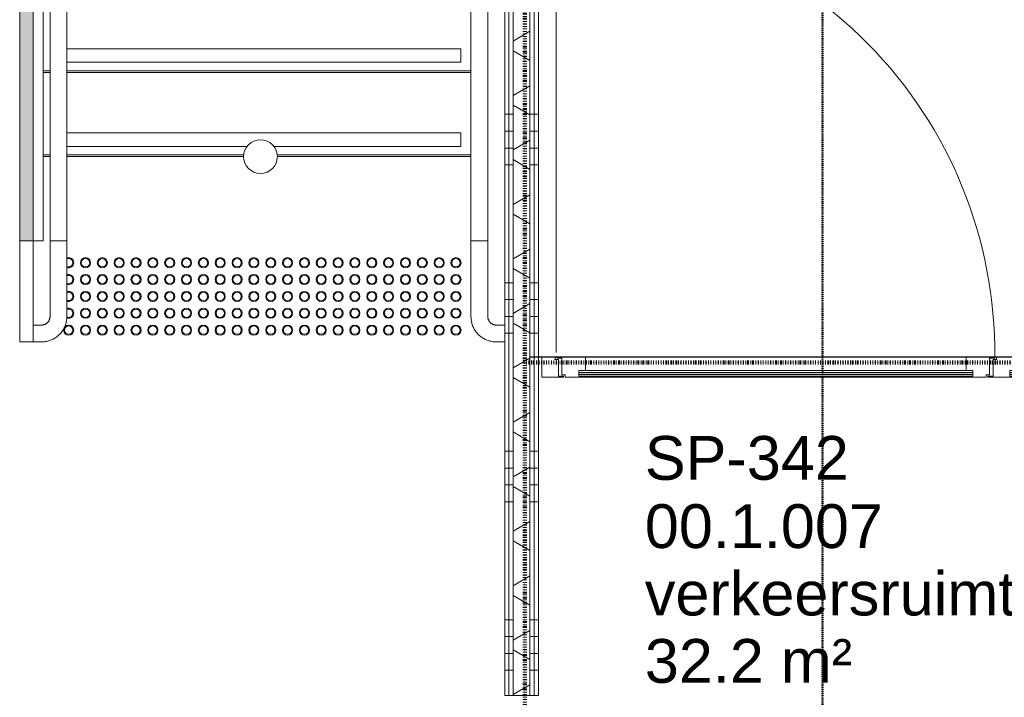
# Model space of a CAD drawing. Header units: millimetres. Extents: x -281 to 145437, y -16481 to 78869.
# Tile 98 of 256: x 20700 to 23624, y 23620 to 25631. Entities that reach past the tile are written whole.
import ezdxf

# ---------------------------------------------------------------- set-up
doc = ezdxf.new("R2010")
doc.units = ezdxf.units.MM
doc.linetypes.add('ARC FS 060 minutes', pattern=[7.2, 2.4, -1.6, 0, -1.6, 0, -1.6])
doc.linetypes.add('NLRS_Dash-0_6mm_Space-0_6mm_cpz', pattern=[1.2, 0.6, -0.6])
for name, color, linetype, lineweight in [('A--A2__Ruwbouw', 8, 'Continuous', 5), ('A--L$01A__Algemeen', 7, 'Continuous', 5), ('A--L21__Buitenwanden', 3, 'Continuous', 5), ('A--L28__Hoofddraagconstructies', 3, 'Continuous', 9), ('A--L34__BalustradesLeuningen', 1, 'Continuous', 5), ('A--L3__Afbouw', 2, 'Continuous', 5), ('A--TR9__AlgVoorz', 1, 'Continuous', 5)]:
    doc.layers.add(name, color=color, linetype=linetype, lineweight=lineweight)
doc.styles.add('Arial_3', font='arial.ttf', dxfattribs={"height": 130})
pattern_1 = [(0, (0, 200), (0, 500), []), (0, (0, 250), (0, 500), []), (0, (0, 300), (0, 500), []), (0, (0, 350), (0, 500), [])]

# ---------------------------------------------------------------- blocks, each defined once
blk = doc.blocks.new('65_GM_LIB_fire separation vertical_gen_arc - 060 minutes-2366983-L_80_ 11')
at = {"layer": 'A--L$01A__Algemeen', "linetype": 'ARC FS 060 minutes', "lineweight": 100}
blk.add_line((0, 0), (2744, 0), dxfattribs=at)
blk = doc.blocks.new('65_GM_LIB_fire separation vertical_gen_arc - 060 minutes-2361018-L_80_ 11')
at = {"layer": 'A--L$01A__Algemeen', "linetype": 'ARC FS 060 minutes', "lineweight": 100}
blk.add_line((0, 0), (12004.1, 0), dxfattribs=at)
blk = doc.blocks.new('TBR-B-INS-BR-ARC-R25_rvt-1-L_80_ 11')
at = {"layer": 'A--L$01A__Algemeen', "color": 124, "linetype": 'ARC FS 060 minutes', "lineweight": 100}
for name, p, rotation in [('65_GM_LIB_fire separation vertical_gen_arc - 060 minutes-2361018-L_80_ 11', (22200, 18395), 89.99999999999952), ('65_GM_LIB_fire separation vertical_gen_arc - 060 minutes-2366983-L_80_ 11', (24944, 24614.2), 180)]:
    blk.add_blockref(name, p, dxfattribs=dict(at, rotation=rotation))
blk = doc.blocks.new('NLRS_24_10_SF_trappen kern_gen_cpz - NLRS_24_12_02_SF_trappen kern_gen_cpz-66734290-L_80_ 11')
at = {"layer": 'A--L$01A__Algemeen'}
for p, q in [((-1775, 1300), (-1800, 1300)), ((-400, 1300), (-425, 1300)), ((-1800, 1250), (-1775, 1250)), ((-425, 1250), (-400, 1250)), ((-1750, 1225), (-1750, 1000)), ((-1700, 1000), (-1700, 1225)), ((-500, 1225), (-500, 1000)), ((-450, 1000), (-450, 1225)), ((-1750, 1000), (-1700, 1000)), ((-500, 1000), (-450, 1000))]:
    blk.add_line(p, q, dxfattribs=at)
at = {"layer": 'A--L$01A__Algemeen', "flags": 128}
for points in [[(-1700, 1225), (-1700.1, 1228), (-1700.2, 1231), (-1700.5, 1234), (-1701, 1236.9), (-1701.5, 1239.9), (-1702.1, 1242.8), (-1702.9, 1245.7), (-1703.8, 1248.6), (-1704.8, 1251.4), (-1705.9, 1254.2), (-1707.1, 1256.9), (-1708.5, 1259.6), (-1709.9, 1262.3), (-1711.5, 1264.8), (-1713.1, 1267.3), (-1714.8, 1269.8), (-1716.7, 1272.2), (-1718.6, 1274.5), (-1720.6, 1276.7), (-1722.7, 1278.8), (-1724.9, 1280.8), (-1727.2, 1282.8), (-1729.6, 1284.7), (-1732, 1286.4), (-1734.5, 1288.1), (-1737, 1289.7), (-1739.7, 1291.1), (-1742.3, 1292.5), (-1745, 1293.8), (-1747.8, 1294.9), (-1750.6, 1295.9), (-1753.5, 1296.9), (-1756.4, 1297.7), (-1759.3, 1298.3), (-1762.3, 1298.9), (-1765.2, 1299.4), (-1768.2, 1299.7), (-1771.2, 1299.9), (-1774.2, 1300), (-1775, 1300)], [(-425, 1300), (-428, 1299.9), (-431, 1299.8), (-434, 1299.5), (-436.9, 1299), (-439.9, 1298.5), (-442.8, 1297.9), (-445.7, 1297.1), (-448.6, 1296.2), (-451.4, 1295.2), (-454.2, 1294.1), (-456.9, 1292.9), (-459.6, 1291.5), (-462.3, 1290.1), (-464.8, 1288.5), (-467.3, 1286.9), (-469.8, 1285.2), (-472.2, 1283.3), (-474.5, 1281.4), (-476.7, 1279.4), (-478.8, 1277.3), (-480.8, 1275.1), (-482.8, 1272.8), (-484.7, 1270.4), (-486.4, 1268), (-488.1, 1265.5), (-489.7, 1263), (-491.1, 1260.3), (-492.5, 1257.7), (-493.8, 1255), (-494.9, 1252.2), (-495.9, 1249.4), (-496.9, 1246.5), (-497.7, 1243.6), (-498.3, 1240.7), (-498.9, 1237.7), (-499.4, 1234.8), (-499.7, 1231.8), (-499.9, 1228.8), (-500, 1225.8), (-500, 1225)], [(-1775, 1250), (-1774, 1250), (-1773, 1249.9), (-1772, 1249.8), (-1771, 1249.7), (-1770, 1249.5), (-1769.1, 1249.3), (-1768.1, 1249), (-1767.1, 1248.7), (-1766.2, 1248.4), (-1765.3, 1248), (-1764.4, 1247.6), (-1763.5, 1247.2), (-1762.6, 1246.7), (-1761.7, 1246.2), (-1760.9, 1245.6), (-1760.1, 1245.1), (-1759.3, 1244.4), (-1758.5, 1243.8), (-1757.8, 1243.1), (-1757.1, 1242.4), (-1756.4, 1241.7), (-1755.7, 1240.9), (-1755.1, 1240.1), (-1754.5, 1239.3), (-1754, 1238.5), (-1753.4, 1237.7), (-1753, 1236.8), (-1752.5, 1235.9), (-1752.1, 1235), (-1751.7, 1234.1), (-1751.4, 1233.1), (-1751, 1232.2), (-1750.8, 1231.2), (-1750.6, 1230.2), (-1750.4, 1229.2), (-1750.2, 1228.3), (-1750.1, 1227.3), (-1750, 1226.3), (-1750, 1225.3), (-1750, 1225)], [(-450, 1225), (-450, 1226), (-449.9, 1227), (-449.8, 1228), (-449.7, 1229), (-449.5, 1230), (-449.3, 1230.9), (-449, 1231.9), (-448.7, 1232.9), (-448.4, 1233.8), (-448, 1234.7), (-447.6, 1235.6), (-447.2, 1236.5), (-446.7, 1237.4), (-446.2, 1238.3), (-445.6, 1239.1), (-445.1, 1239.9), (-444.4, 1240.7), (-443.8, 1241.5), (-443.1, 1242.2), (-442.4, 1242.9), (-441.7, 1243.6), (-440.9, 1244.3), (-440.1, 1244.9), (-439.3, 1245.5), (-438.5, 1246), (-437.7, 1246.6), (-436.8, 1247), (-435.9, 1247.5), (-435, 1247.9), (-434.1, 1248.3), (-433.1, 1248.6), (-432.2, 1249), (-431.2, 1249.2), (-430.2, 1249.4), (-429.2, 1249.6), (-428.3, 1249.8), (-427.3, 1249.9), (-426.3, 1250), (-425.3, 1250), (-425, 1250)]]:
    blk.add_lwpolyline(points, dxfattribs=at)
at = {"layer": 'A--L$01A__Algemeen'}
for centre, radius, start, end in [((-1655.4, 1265), 15, 0, 180), ((-1655.4, 1265), 15, 180, 0), ((-1655.4, 1265), 12.5, 0, 180), ((-1655.4, 1265), 12.5, 180, 0), ((-1605.4, 1265), 15, 0, 180), ((-1605.4, 1265), 15, 180, 0), ((-1605.4, 1265), 12.5, 0, 180), ((-1605.4, 1265), 12.5, 180, 0), ((-1555.4, 1265), 15, 0, 180), ((-1555.4, 1265), 15, 180, 0), ((-1555.4, 1265), 12.5, 0, 180), ((-1555.4, 1265), 12.5, 180, 0), ((-1505.4, 1265), 15, 0, 180), ((-1505.4, 1265), 15, 180, 0), ((-1505.4, 1265), 12.5, 0, 180), ((-1505.4, 1265), 12.5, 180, 0), ((-1455.4, 1265), 15, 0, 180), ((-1455.4, 1265), 15, 180, 0), ((-1455.4, 1265), 12.5, 0, 180), ((-1455.4, 1265), 12.5, 180, 0), ((-1405.4, 1265), 15, 0, 180), ((-1405.4, 1265), 15, 180, 0), ((-1405.4, 1265), 12.5, 0, 180), ((-1405.4, 1265), 12.5, 180, 0), ((-1355.4, 1265), 15, 0, 180), ((-1355.4, 1265), 15, 180, 0), ((-1355.4, 1265), 12.5, 0, 180), ((-1355.4, 1265), 12.5, 180, 0), ((-1305.4, 1265), 15, 0, 180), ((-1305.4, 1265), 15, 180, 0), ((-1305.4, 1265), 12.5, 0, 180), ((-1305.4, 1265), 12.5, 180, 0), ((-1255.4, 1265), 15, 0, 180), ((-1255.4, 1265), 15, 180, 0), ((-1255.4, 1265), 12.5, 0, 180), ((-1255.4, 1265), 12.5, 180, 0), ((-1205.4, 1265), 15, 0, 180), ((-1205.4, 1265), 15, 180, 360), ((-1205.4, 1265), 12.5, 0, 180), ((-1205.4, 1265), 12.5, 180, 0), ((-1155.4, 1265), 15, 0, 180), ((-1155.4, 1265), 15, 180, 0), ((-1155.4, 1265), 12.5, 0, 180), ((-1155.4, 1265), 12.5, 180, 0), ((-1105.4, 1265), 15, 0, 180), ((-1105.4, 1265), 15, 180, 360), ((-1105.4, 1265), 12.5, 0, 180), ((-1105.4, 1265), 12.5, 180, 0), ((-1055.4, 1265), 15, 0, 180), ((-1055.4, 1265), 15, 180, 360), ((-1055.4, 1265), 12.5, 0, 180), ((-1055.4, 1265), 12.5, 180, 0), ((-1005.4, 1265), 15, 0, 180), ((-1005.4, 1265), 15, 180, 360), ((-1005.4, 1265), 12.5, 0, 180), ((-1005.4, 1265), 12.5, 180, 0), ((-955.4, 1265), 15, 0, 180), ((-955.4, 1265), 15, 180, 360), ((-955.4, 1265), 12.5, 0, 180), ((-955.4, 1265), 12.5, 180, 0), ((-905.4, 1265), 15, 0, 180), ((-905.4, 1265), 15, 180, 360), ((-905.4, 1265), 12.5, 0, 180), ((-905.4, 1265), 12.5, 180, 0), ((-855.4, 1265), 15, 0, 180), ((-855.4, 1265), 15, 180, 360), ((-855.4, 1265), 12.5, 0, 180), ((-855.4, 1265), 12.5, 180, 0), ((-805.4, 1265), 15, 0, 180), ((-805.4, 1265), 15, 180, 360), ((-805.4, 1265), 12.5, 0, 180), ((-805.4, 1265), 12.5, 180, 0), ((-755.4, 1265), 15, 0, 180), ((-755.4, 1265), 15, 180, 360), ((-755.4, 1265), 12.5, 0, 180), ((-755.4, 1265), 12.5, 180, 0), ((-705.4, 1265), 15, 0, 180), ((-705.4, 1265), 15, 180, 360), ((-705.4, 1265), 12.5, 0, 180), ((-705.4, 1265), 12.5, 180, 0), ((-655.4, 1265), 15, 0, 180), ((-655.4, 1265), 15, 180, 360), ((-655.4, 1265), 12.5, 0, 180), ((-655.4, 1265), 12.5, 180, 0), ((-605.4, 1265), 15, 0, 180), ((-605.4, 1265), 15, 180, 0), ((-605.4, 1265), 12.5, 0, 180), ((-605.4, 1265), 12.5, 180, 0), ((-555.4, 1265), 15, 0, 180), ((-555.4, 1265), 15, 180, 0), ((-555.4, 1265), 12.5, 0, 180), ((-555.4, 1265), 12.5, 180, 0), ((-505.4, 1265), 15, 0, 180), ((-505.4, 1265), 15, 180, 360), ((-505.4, 1265), 12.5, 0, 180), ((-505.4, 1265), 12.5, 180, 360), ((-1655.4, 1215), 15, 0, 180), ((-1605.4, 1215), 15, 0, 180), ((-1555.4, 1215), 15, 0, 180), ((-1505.4, 1215), 15, 0, 180), ((-1455.4, 1215), 15, 0, 180), ((-1405.4, 1215), 15, 0, 180), ((-1355.4, 1215), 15, 0, 180), ((-1305.4, 1215), 15, 0, 180), ((-1255.4, 1215), 15, 0, 180), ((-1205.4, 1215), 15, 0, 180), ((-1155.4, 1215), 15, 0, 180), ((-1105.4, 1215), 15, 0, 180), ((-1055.4, 1215), 15, 0, 180), ((-1005.4, 1215), 15, 0, 180), ((-955.4, 1215), 15, 0, 180), ((-905.4, 1215), 15, 0, 180), ((-855.4, 1215), 15, 0, 180), ((-805.4, 1215), 15, 0, 180), ((-755.4, 1215), 15, 0, 180), ((-705.4, 1215), 15, 0, 180), ((-655.4, 1215), 15, 0, 180), ((-605.4, 1215), 15, 0, 180), ((-555.4, 1215), 15, 0, 180), ((-505.4, 1215), 15, 64.7815, 180), ((-1655.4, 1215), 15, 180, 0), ((-1655.4, 1215), 12.5, 0, 180), ((-1655.4, 1215), 12.5, 180, 0), ((-1605.4, 1215), 15, 180, 0), ((-1605.4, 1215), 12.5, 0, 180), ((-1605.4, 1215), 12.5, 180, 0), ((-1555.4, 1215), 15, 180, 360), ((-1555.4, 1215), 12.5, 0, 180), ((-1555.4, 1215), 12.5, 180, 360), ((-1505.4, 1215), 15, 180, 360), ((-1505.4, 1215), 12.5, 0, 180), ((-1505.4, 1215), 12.5, 180, 360), ((-1455.4, 1215), 15, 180, 0), ((-1455.4, 1215), 12.5, 0, 180), ((-1455.4, 1215), 12.5, 180, 0), ((-1405.4, 1215), 15, 180, 360), ((-1405.4, 1215), 12.5, 0, 180), ((-1405.4, 1215), 12.5, 180, 360), ((-1355.4, 1215), 15, 180, 0), ((-1355.4, 1215), 12.5, 0, 180), ((-1355.4, 1215), 12.5, 180, 0), ((-1305.4, 1215), 15, 180, 0), ((-1305.4, 1215), 12.5, 0, 180), ((-1305.4, 1215), 12.5, 180, 0), ((-1255.4, 1215), 15, 180, 0), ((-1255.4, 1215), 12.5, 0, 180), ((-1255.4, 1215), 12.5, 180, 0), ((-1205.4, 1215), 15, 180, 360), ((-1205.4, 1215), 12.5, 0, 180), ((-1205.4, 1215), 12.5, 180, 0), ((-1155.4, 1215), 15, 180, 360), ((-1155.4, 1215), 12.5, 0, 180), ((-1155.4, 1215), 12.5, 180, 0), ((-1105.4, 1215), 15, 180, 360), ((-1105.4, 1215), 12.5, 0, 180), ((-1105.4, 1215), 12.5, 180, 0), ((-1055.4, 1215), 15, 180, 360), ((-1055.4, 1215), 12.5, 0, 180), ((-1055.4, 1215), 12.5, 180, 0), ((-1005.4, 1215), 15, 180, 360), ((-1005.4, 1215), 12.5, 0, 180), ((-1005.4, 1215), 12.5, 180, 0), ((-955.4, 1215), 15, 180, 360), ((-955.4, 1215), 12.5, 0, 180), ((-955.4, 1215), 12.5, 180, 0), ((-905.4, 1215), 15, 180, 360), ((-905.4, 1215), 12.5, 0, 180), ((-905.4, 1215), 12.5, 180, 0), ((-855.4, 1215), 15, 180, 360), ((-855.4, 1215), 12.5, 0, 180), ((-855.4, 1215), 12.5, 180, 0), ((-805.4, 1215), 15, 180, 360), ((-805.4, 1215), 12.5, 0, 180), ((-805.4, 1215), 12.5, 180, 0), ((-755.4, 1215), 15, 180, 360), ((-755.4, 1215), 12.5, 0, 180), ((-755.4, 1215), 12.5, 180, 0), ((-705.4, 1215), 15, 180, 360), ((-705.4, 1215), 12.5, 0, 180), ((-705.4, 1215), 12.5, 180, 360), ((-655.4, 1215), 15, 180, 360), ((-655.4, 1215), 12.5, 0, 180), ((-655.4, 1215), 12.5, 180, 0), ((-605.4, 1215), 15, 180, 360), ((-605.4, 1215), 12.5, 0, 180), ((-605.4, 1215), 12.5, 180, 360), ((-555.4, 1215), 15, 180, 0), ((-555.4, 1215), 12.5, 0, 180), ((-555.4, 1215), 12.5, 180, 0), ((-505.4, 1215), 15, 180, 293.0768), ((-505.4, 1215), 12.5, 62.0768, 180), ((-505.4, 1215), 12.5, 180, 297.6921), ((-1655.4, 1165), 15, 0, 180), ((-1655.4, 1165), 12.5, 0, 180), ((-1605.4, 1165), 15, 0, 180), ((-1605.4, 1165), 12.5, 0, 180), ((-1555.4, 1165), 15, 0, 180), ((-1555.4, 1165), 12.5, 0, 180), ((-1505.4, 1165), 15, 0, 180), ((-1505.4, 1165), 12.5, 0, 180), ((-1455.4, 1165), 15, 0, 180), ((-1455.4, 1165), 12.5, 0, 180), ((-1405.4, 1165), 15, 0, 180), ((-1405.4, 1165), 12.5, 0, 180), ((-1355.4, 1165), 15, 0, 180), ((-1355.4, 1165), 12.5, 0, 180), ((-1305.4, 1165), 15, 0, 180), ((-1305.4, 1165), 12.5, 0, 180), ((-1255.4, 1165), 15, 0, 180), ((-1255.4, 1165), 12.5, 0, 180), ((-1205.4, 1165), 15, 0, 180), ((-1205.4, 1165), 12.5, 0, 180), ((-1155.4, 1165), 15, 0, 180), ((-1155.4, 1165), 12.5, 0, 180), ((-1105.4, 1165), 15, 0, 180), ((-1105.4, 1165), 12.5, 0, 180), ((-1055.4, 1165), 15, 0, 180), ((-1055.4, 1165), 12.5, 0, 180), ((-1005.4, 1165), 15, 0, 180), ((-1005.4, 1165), 12.5, 0, 180), ((-955.4, 1165), 15, 0, 180), ((-955.4, 1165), 12.5, 0, 180), ((-905.4, 1165), 15, 0, 180), ((-905.4, 1165), 12.5, 0, 180), ((-855.4, 1165), 15, 0, 180), ((-855.4, 1165), 12.5, 0, 180), ((-805.4, 1165), 15, 0, 180), ((-805.4, 1165), 12.5, 0, 180), ((-755.4, 1165), 15, 0, 180), ((-755.4, 1165), 12.5, 0, 180), ((-705.4, 1165), 15, 0, 180), ((-705.4, 1165), 12.5, 0, 180), ((-655.4, 1165), 15, 0, 180), ((-655.4, 1165), 12.5, 0, 180), ((-605.4, 1165), 15, 0, 180), ((-605.4, 1165), 12.5, 0, 180), ((-555.4, 1165), 15, 0, 180), ((-555.4, 1165), 12.5, 0, 180), ((-505.4, 1165), 15, 66.9232, 180), ((-505.4, 1165), 12.5, 62.3079, 180), ((-1655.4, 1165), 15, 180, 0), ((-1655.4, 1165), 12.5, 180, 0), ((-1605.4, 1165), 15, 180, 0), ((-1605.4, 1165), 12.5, 180, 0), ((-1555.4, 1165), 15, 180, 360), ((-1555.4, 1165), 12.5, 180, 360), ((-1505.4, 1165), 15, 180, 360), ((-1505.4, 1165), 12.5, 180, 360), ((-1455.4, 1165), 15, 180, 0), ((-1455.4, 1165), 12.5, 180, 0), ((-1405.4, 1165), 15, 180, 360), ((-1405.4, 1165), 12.5, 180, 360), ((-1355.4, 1165), 15, 180, 0), ((-1355.4, 1165), 12.5, 180, 0), ((-1305.4, 1165), 15, 180, 0), ((-1305.4, 1165), 12.5, 180, 0), ((-1255.4, 1165), 15, 180, 0), ((-1255.4, 1165), 12.5, 180, 0), ((-1205.4, 1165), 15, 180, 360), ((-1205.4, 1165), 12.5, 180, 0), ((-1155.4, 1165), 15, 180, 360), ((-1155.4, 1165), 12.5, 180, 0), ((-1105.4, 1165), 15, 180, 360), ((-1105.4, 1165), 12.5, 180, 0), ((-1055.4, 1165), 15, 180, 360), ((-1055.4, 1165), 12.5, 180, 0), ((-1005.4, 1165), 15, 180, 360), ((-1005.4, 1165), 12.5, 180, 0), ((-955.4, 1165), 15, 180, 360), ((-955.4, 1165), 12.5, 180, 0), ((-905.4, 1165), 15, 180, 360), ((-905.4, 1165), 12.5, 180, 0), ((-855.4, 1165), 15, 180, 360), ((-855.4, 1165), 12.5, 180, 0), ((-805.4, 1165), 15, 180, 360), ((-805.4, 1165), 12.5, 180, 0), ((-755.4, 1165), 15, 180, 360), ((-755.4, 1165), 12.5, 180, 0), ((-705.4, 1165), 15, 180, 360), ((-705.4, 1165), 12.5, 180, 360), ((-655.4, 1165), 15, 180, 360), ((-655.4, 1165), 12.5, 180, 0), ((-605.4, 1165), 15, 180, 360), ((-605.4, 1165), 12.5, 180, 360), ((-555.4, 1165), 15, 180, 360), ((-555.4, 1165), 12.5, 180, 360), ((-505.4, 1165), 15, 180, 293.0768), ((-505.4, 1165), 12.5, 180, 297.6921), ((-1655.4, 1115), 15, 0, 180), ((-1655.4, 1115), 15, 180, 360), ((-1655.4, 1115), 12.5, 0, 180), ((-1655.4, 1115), 12.5, 180, 360), ((-1605.4, 1115), 15, 0, 180), ((-1605.4, 1115), 15, 180, 0), ((-1605.4, 1115), 12.5, 0, 180), ((-1605.4, 1115), 12.5, 180, 0), ((-1555.4, 1115), 15, 0, 180), ((-1555.4, 1115), 15, 180, 360), ((-1555.4, 1115), 12.5, 0, 180), ((-1555.4, 1115), 12.5, 180, 360), ((-1505.4, 1115), 15, 0, 180), ((-1505.4, 1115), 15, 180, 360), ((-1505.4, 1115), 12.5, 0, 180), ((-1505.4, 1115), 12.5, 180, 360), ((-1455.4, 1115), 15, 0, 180), ((-1455.4, 1115), 15, 180, 0), ((-1455.4, 1115), 12.5, 0, 180), ((-1455.4, 1115), 12.5, 180, 0), ((-1405.4, 1115), 15, 0, 180), ((-1405.4, 1115), 15, 180, 360), ((-1405.4, 1115), 12.5, 0, 180), ((-1405.4, 1115), 12.5, 180, 360), ((-1355.4, 1115), 15, 0, 180), ((-1355.4, 1115), 15, 180, 0), ((-1355.4, 1115), 12.5, 0, 180), ((-1355.4, 1115), 12.5, 180, 0), ((-1305.4, 1115), 15, 0, 180), ((-1305.4, 1115), 15, 180, 0), ((-1305.4, 1115), 12.5, 0, 180), ((-1305.4, 1115), 12.5, 180, 0), ((-1255.4, 1115), 15, 0, 180), ((-1255.4, 1115), 15, 180, 0), ((-1255.4, 1115), 12.5, 0, 180), ((-1255.4, 1115), 12.5, 180, 0), ((-1205.4, 1115), 15, 0, 180), ((-1205.4, 1115), 15, 180, 0), ((-1205.4, 1115), 12.5, 0, 180), ((-1205.4, 1115), 12.5, 180, 0), ((-1155.4, 1115), 15, 0, 180), ((-1155.4, 1115), 15, 180, 360), ((-1155.4, 1115), 12.5, 0, 180), ((-1155.4, 1115), 12.5, 180, 0), ((-1105.4, 1115), 15, 0, 180), ((-1105.4, 1115), 15, 180, 0), ((-1105.4, 1115), 12.5, 0, 180), ((-1105.4, 1115), 12.5, 180, 0), ((-1055.4, 1115), 15, 0, 180), ((-1055.4, 1115), 15, 180, 0), ((-1055.4, 1115), 12.5, 0, 180), ((-1055.4, 1115), 12.5, 180, 0), ((-1005.4, 1115), 15, 0, 180), ((-1005.4, 1115), 15, 180, 360), ((-1005.4, 1115), 12.5, 0, 180), ((-1005.4, 1115), 12.5, 180, 0), ((-955.4, 1115), 15, 0, 180), ((-955.4, 1115), 15, 180, 360), ((-955.4, 1115), 12.5, 0, 180), ((-955.4, 1115), 12.5, 180, 0), ((-905.4, 1115), 15, 0, 180), ((-905.4, 1115), 15, 180, 360), ((-905.4, 1115), 12.5, 0, 180), ((-905.4, 1115), 12.5, 180, 0), ((-855.4, 1115), 15, 0, 180), ((-855.4, 1115), 15, 180, 360), ((-855.4, 1115), 12.5, 0, 180), ((-855.4, 1115), 12.5, 180, 0), ((-805.4, 1115), 15, 0, 180), ((-805.4, 1115), 15, 180, 360), ((-805.4, 1115), 12.5, 0, 180), ((-805.4, 1115), 12.5, 180, 0), ((-755.4, 1115), 15, 0, 180), ((-755.4, 1115), 15, 180, 360), ((-755.4, 1115), 12.5, 0, 180), ((-755.4, 1115), 12.5, 180, 0), ((-705.4, 1115), 15, 0, 180), ((-705.4, 1115), 15, 180, 360), ((-705.4, 1115), 12.5, 0, 180), ((-705.4, 1115), 12.5, 180, 360), ((-655.4, 1115), 15, 0, 180), ((-655.4, 1115), 15, 180, 360), ((-655.4, 1115), 12.5, 0, 180), ((-655.4, 1115), 12.5, 180, 360), ((-605.4, 1115), 15, 0, 180), ((-605.4, 1115), 15, 180, 360), ((-605.4, 1115), 12.5, 0, 180), ((-605.4, 1115), 12.5, 180, 360), ((-555.4, 1115), 15, 0, 180), ((-555.4, 1115), 15, 180, 360), ((-555.4, 1115), 12.5, 0, 180), ((-555.4, 1115), 12.5, 180, 360), ((-505.4, 1115), 15, 66.9232, 180), ((-505.4, 1115), 15, 180, 293.0768), ((-505.4, 1115), 12.5, 62.3079, 180), ((-505.4, 1115), 12.5, 180, 297.6921), ((-1655.4, 1065), 15, 0, 180), ((-1655.4, 1065), 15, 180, 0), ((-1655.4, 1065), 12.5, 0, 180), ((-1655.4, 1065), 12.5, 180, 0), ((-1605.4, 1065), 15, 0, 180), ((-1605.4, 1065), 15, 180, 0), ((-1605.4, 1065), 12.5, 0, 180), ((-1605.4, 1065), 12.5, 180, 0), ((-1555.4, 1065), 15, 0, 180), ((-1555.4, 1065), 15, 180, 0), ((-1555.4, 1065), 12.5, 0, 180), ((-1555.4, 1065), 12.5, 180, 0), ((-1505.4, 1065), 15, 0, 180), ((-1505.4, 1065), 15, 180, 0), ((-1505.4, 1065), 12.5, 0, 180), ((-1505.4, 1065), 12.5, 180, 0), ((-1455.4, 1065), 15, 0, 180), ((-1455.4, 1065), 15, 180, 0), ((-1455.4, 1065), 12.5, 0, 180), ((-1455.4, 1065), 12.5, 180, 0), ((-1405.4, 1065), 15, 0, 180), ((-1405.4, 1065), 15, 180, 0), ((-1405.4, 1065), 12.5, 0, 180), ((-1405.4, 1065), 12.5, 180, 0), ((-1355.4, 1065), 15, 0, 180), ((-1355.4, 1065), 15, 180, 360), ((-1355.4, 1065), 12.5, 0, 180), ((-1355.4, 1065), 12.5, 180, 360), ((-1305.4, 1065), 15, 0, 180), ((-1305.4, 1065), 15, 180, 360), ((-1305.4, 1065), 12.5, 0, 180), ((-1305.4, 1065), 12.5, 180, 360), ((-1255.4, 1065), 15, 0, 180), ((-1255.4, 1065), 15, 180, 0), ((-1255.4, 1065), 12.5, 0, 180), ((-1255.4, 1065), 12.5, 180, 0), ((-1205.4, 1065), 15, 0, 180), ((-1205.4, 1065), 15, 180, 360), ((-1205.4, 1065), 12.5, 0, 180), ((-1205.4, 1065), 12.5, 180, 0), ((-1155.4, 1065), 15, 0, 180), ((-1155.4, 1065), 15, 180, 360), ((-1155.4, 1065), 12.5, 0, 180), ((-1155.4, 1065), 12.5, 180, 360), ((-1105.4, 1065), 15, 0, 180), ((-1105.4, 1065), 15, 180, 360), ((-1105.4, 1065), 12.5, 0, 180), ((-1105.4, 1065), 12.5, 180, 360), ((-1055.4, 1065), 15, 0, 180), ((-1055.4, 1065), 15, 180, 360), ((-1055.4, 1065), 12.5, 0, 180), ((-1055.4, 1065), 12.5, 180, 0), ((-1005.4, 1065), 15, 0, 180), ((-1005.4, 1065), 15, 180, 360), ((-1005.4, 1065), 12.5, 0, 180), ((-1005.4, 1065), 12.5, 180, 360), ((-955.4, 1065), 15, 0, 180), ((-955.4, 1065), 15, 180, 360), ((-955.4, 1065), 12.5, 0, 180), ((-955.4, 1065), 12.5, 180, 360), ((-905.4, 1065), 15, 0, 180), ((-905.4, 1065), 15, 180, 360), ((-905.4, 1065), 12.5, 0, 180), ((-905.4, 1065), 12.5, 180, 360), ((-855.4, 1065), 15, 0, 180), ((-855.4, 1065), 15, 180, 360), ((-855.4, 1065), 12.5, 0, 180), ((-855.4, 1065), 12.5, 180, 0), ((-805.4, 1065), 15, 0, 180), ((-805.4, 1065), 15, 180, 360), ((-805.4, 1065), 12.5, 0, 180), ((-805.4, 1065), 12.5, 180, 360), ((-755.4, 1065), 15, 0, 180), ((-755.4, 1065), 15, 180, 360), ((-755.4, 1065), 12.5, 0, 180), ((-755.4, 1065), 12.5, 180, 0), ((-705.4, 1065), 15, 0, 180), ((-705.4, 1065), 15, 180, 360), ((-705.4, 1065), 12.5, 0, 180), ((-705.4, 1065), 12.5, 180, 0), ((-655.4, 1065), 15, 0, 180), ((-655.4, 1065), 15, 180, 360), ((-655.4, 1065), 12.5, 0, 180), ((-655.4, 1065), 12.5, 180, 0), ((-605.4, 1065), 15, 0, 180), ((-605.4, 1065), 15, 180, 360), ((-605.4, 1065), 12.5, 0, 180), ((-605.4, 1065), 12.5, 180, 360), ((-555.4, 1065), 15, 0, 180), ((-555.4, 1065), 15, 180, 360), ((-555.4, 1065), 12.5, 0, 180), ((-555.4, 1065), 12.5, 180, 360), ((-505.4, 1065), 15, 66.9232, 180), ((-505.4, 1065), 15, 180, 293.9174), ((-505.4, 1065), 12.5, 62.3079, 180), ((-505.4, 1065), 12.5, 180, 298.7492)]:
    blk.add_arc(centre, radius, start, end, dxfattribs=at)
at = {"layer": 'A--L28__Hoofddraagconstructies', "lineweight": 5}
for p, q in [((-400, 1000), (-400, 1300)), ((-400, 1300), (-360, 1300)), ((-360, 1300), (-360, 1000)), ((-400, 1000), (-360, 1000))]:
    blk.add_line(p, q, dxfattribs=at)
blk = doc.blocks.new('NLRS_24_10_SF_2_steek_gen_cpz - NLRS_24_10_GM_trappen v_v_ glazen leuning_gen_cpz-66473074-L_80_ 11')
at = {"layer": 'A--L$01A__Algemeen'}
for start, end in [(0, 180), (180, 0)]:
    blk.add_arc((0, 250), 50, start, end, dxfattribs=at)
blk = doc.blocks.new('NLRS_24_10_SF_3_stringer_gen_cpz - NLRS_24_10_xx_stringer v_v_ glazen leuning_gen_cpz-V145-L_80_ 11')
at = {"layer": 'A--L28__Hoofddraagconstructies', "lineweight": 5}
for p, q in [((-35, 0), (-85, 0)), ((-85, 0), (-85, -700)), ((-35, -700), (-35, 0)), ((15, 0), (-15, 0)), ((-15, -700), (-15, 0)), ((-85, -752.7), (-85, -775.1)), ((-15, -2000), (-15, -751.4)), ((15, -1263.7), (15, -2000))]:
    blk.add_line(p, q, dxfattribs=at)
blk = doc.blocks.new('NLRS_24_10_SF_3_stringer_gen_cpz - NLRS_24_10_xx_stringer v_v_ glazen leuning_gen_cpz-66233439-L_80_ 11')
at = {"layer": 'A--L28__Hoofddraagconstructies', "lineweight": 5}
for p, q in [((-15, 1000.1), (-15, 2000)), ((15, 2000), (15, 1000.1)), ((-35, 775.1), (-35, 740)), ((-35, 700), (-35, 0)), ((15, 0), (15, 700)), ((-35, 0), (15, 0))]:
    blk.add_line(p, q, dxfattribs=at)
blk = doc.blocks.new('NLRS_24_10_SF_1_traptrede_gen_cpz - NLRS_24_10_xx_SF_1_traptrede_gen_cpz-V143-L_80_ 11')
at = {"layer": 'A--L28__Hoofddraagconstructies', "lineweight": 5}
for p, q in [((595, -65), (-575.1, -65)), ((595, -105), (595, -65)), ((-575, -105), (595, -105)), ((-624.8, -130), (-645, -130)), ((-624.8, -130), (-645, -130)), ((-625, -135), (-645, -135)), ((625, -130), (-575, -130)), ((625, -130), (-575, -130)), ((625, -135), (-575, -135))]:
    blk.add_line(p, q, dxfattribs=at)
blk = doc.blocks.new('NLRS_24_10_SF_1_traptrede_gen_cpz - NLRS_24_10_xx_SF_1_traptrede_gen_cpz-V144-L_80_ 11')
at = {"layer": 'A--L28__Hoofddraagconstructies', "lineweight": 5}
for p, q in [((595, -65), (-575, -65)), ((595, -105), (595, -65)), ((-575.1, -105), (-39.5, -105)), ((39.5, -105), (595, -105)), ((-625, -130), (-645, -130)), ((-625, -130), (-645, -130)), ((-625, -135), (-645, -135)), ((-49.3, -130), (-575, -130)), ((-49.3, -130), (-575, -130)), ((-50, -135), (-575, -135)), ((625, -130), (49.3, -130)), ((625, -130), (49.3, -130)), ((625, -135), (50, -135))]:
    blk.add_line(p, q, dxfattribs=at)
blk = doc.blocks.new('NLRS_34_RAI_upright array_gen_cpz - NLRS_34_RAI_upright array_gen_cpz-V147-L_80_ 11')
at = {"layer": 'A--L34__BalustradesLeuningen'}
h = blk.add_hatch(color=256, dxfattribs=at)
h.paths.add_polyline_path([(20, 1250), (-20, 1250), (-20, 550), (20, 550), (20, 1116.1)])
h.paths.add_polyline_path([(1.3, 250), (-20, 250), (-20, 0), (20, 0), (20, 250), (1.4, 250)])
for p, q in [((-20, 1250), (20, 1250)), ((-20, 1250), (-20, 550)), ((20, 550), (20, 1250)), ((-20, 250), (-20, 0)), ((20, 0), (20, 250)), ((20, 0), (-20, 0)), ((-20, 0), (-20, -13.7)), ((20, -13.7), (20, 0)), ((-20, -13.7), (20, -13.7))]:
    blk.add_line(p, q, dxfattribs=at)
blk = doc.blocks.new('NLRS_30_DO_WB_deur enkel draai zij-bovenlicht-SH_gen_cpz1 - 32_31_03_deur enkel glasinvulling_jansen_economy 60_bxhxd_1840mmx3340mmx60mm zijlicht 01_0mm zijlicht 02_430mm bovenlicht_885mm_profiel 65 tussenregel-40491142-L_80_ 11')
at = {"layer": 'A--L3__Afbouw'}
blk.add_hatch(color=256, dxfattribs=at).paths.add_polyline_path([(895, -22), (895, -16), (470, -16), (470, -22), (553.2, -22)])
for p, q in [((-880, 30), (-920, 30)), ((-920, 30), (-920, -9.7)), ((-880, 23.3), (-880, 30)), ((490, 30), (430, 30)), ((430, 30), (430, 23.3)), ((490, -9.7), (490, 30)), ((490, 30), (875, 30)), ((920, 30), (875, 30)), ((875, 30), (875, -9.7)), ((920, -9.7), (920, 30)), ((-881, 22.5), (-881, 23.3)), ((-881, 23.3), (-880, 23.3)), ((-870, 22.5), (-881, 22.5)), ((-870, -26.5), (-870, 22.5)), ((431, 22.5), (420, 22.5)), ((420, 22.5), (420, -26.5)), ((430, 23.3), (431, 23.3)), ((431, 23.3), (431, 22.5)), ((-920, -9.7), (-919, -9.7)), ((-919, -10.5), (-920, -10.5)), ((-920, -10.5), (-920, -26.5)), ((-920, -26.5), (-919, -26.5)), ((-919, -27.3), (-920, -27.3)), ((-920, -27.3), (-920, -30)), ((-919, -9.7), (-919, -10.5)), ((-919, -26.5), (-919, -27.3)), ((-856, -26.5), (-870, -26.5)), ((-856, -27.3), (-856, -26.5)), ((-855, -27.3), (-856, -27.3)), ((-855, -30), (-855, -27.3)), ((406, -27.3), (405, -27.3)), ((405, -27.3), (405, -30)), ((420, -26.5), (406, -26.5)), ((406, -26.5), (406, -27.3)), ((470, -26.5), (470, -10.5)), ((470, -10.5), (489, -10.5)), ((895, -16), (470, -16)), ((470, -16), (470, -22)), ((470, -22), (895, -22)), ((489, -26.5), (470, -26.5)), ((489, -10.5), (489, -9.7)), ((489, -9.7), (490, -9.7)), ((489, -27.3), (489, -26.5)), ((490, -27.3), (489, -27.3)), ((875, -9.7), (490, -9.7)), ((490, -9.7), (490, -10.5)), ((490, -10.5), (875, -10.5)), ((490, -10.5), (490, -16)), ((490, -22), (490, -26.5)), ((490, -26.5), (875, -26.5)), ((490, -26.5), (490, -27.3)), ((490, -30), (490, -27.3)), ((490, -27.3), (875, -27.3)), ((490, -27.3), (490, -30)), ((875, -9.7), (876, -9.7)), ((875, -9.7), (875, -10.5)), ((875, -10.5), (875, -16)), ((875, -22), (875, -26.5)), ((875, -26.5), (875, -27.3)), ((876, -27.3), (875, -27.3)), ((875, -27.3), (875, -30)), ((875, -27.3), (875, -30)), ((876, -9.7), (876, -10.5)), ((876, -10.5), (895, -10.5)), ((895, -26.5), (876, -26.5)), ((876, -26.5), (876, -27.3)), ((895, -10.5), (895, -26.5)), ((895, -22), (895, -16)), ((919, -10.5), (919, -9.7)), ((919, -9.7), (920, -9.7)), ((920, -10.5), (919, -10.5)), ((919, -27.3), (919, -26.5)), ((919, -26.5), (920, -26.5)), ((920, -27.3), (919, -27.3)), ((920, -26.5), (920, -10.5)), ((920, -30), (920, -27.3)), ((-920, -30), (-855, -30)), ((405, -30), (490, -30)), ((875, -30), (490, -30)), ((875, -30), (920, -30))]:
    blk.add_line(p, q, dxfattribs=at)
blk = doc.blocks.new('NLRS_30_DO_UN_paneel-SH_gen_cpz - 32_40_paneel_gen-40491140-L_80_ 11')
at = {"layer": 'A--L3__Afbouw'}
blk.add_hatch(color=256, dxfattribs=at).paths.add_polyline_path([(585, -16), (-585, -16), (-585, -22), (585, -22)])
for p, q in [((-650, 30), (-650, 27.3)), ((-565, 30), (-650, 30)), ((-650, 30), (-650, 27.3)), ((-565, -9.7), (-565, 30)), ((-565, 30), (565, 30)), ((650, 30), (565, 30)), ((565, 30), (565, -9.7)), ((650, 27.3), (650, 30)), ((650, 30), (650, 27.3)), ((-650, 27.3), (-649, 27.3)), ((-649, 27.3), (-649, 26.5)), ((-649, 26.5), (-635, 26.5)), ((-635, 26.5), (-635, -22.5)), ((635, -22.5), (635, 26.5)), ((635, 26.5), (649, 26.5)), ((649, 26.5), (649, 27.3)), ((649, 27.3), (650, 27.3)), ((-635, -22.5), (-624, -22.5)), ((-624, -23.3), (-625, -23.3)), ((-625, -23.3), (-625, -30)), ((-624, -22.5), (-624, -23.3)), ((-585, -26.5), (-585, -10.5)), ((-585, -10.5), (-566, -10.5)), ((585, -16), (-585, -16)), ((-585, -16), (-585, -22)), ((-585, -22), (585, -22)), ((-566, -26.5), (-585, -26.5)), ((-566, -10.5), (-566, -9.7)), ((-566, -9.7), (-565, -9.7)), ((566, -10.5), (-566, -10.5)), ((-566, -27.3), (-566, -26.5)), ((-566, -26.5), (566, -26.5)), ((-565, -27.3), (-566, -27.3)), ((565, -9.7), (-565, -9.7)), ((-565, -30), (-565, -27.3)), ((-565, -27.3), (565, -27.3)), ((-565, -30), (-565, -27.3)), ((565, -9.7), (566, -9.7)), ((566, -27.3), (565, -27.3)), ((565, -27.3), (565, -30)), ((565, -27.3), (565, -30)), ((566, -9.7), (566, -10.5)), ((566, -10.5), (585, -10.5)), ((585, -26.5), (566, -26.5)), ((566, -26.5), (566, -27.3)), ((585, -10.5), (585, -26.5)), ((585, -22), (585, -16)), ((624, -23.3), (624, -22.5)), ((624, -22.5), (635, -22.5)), ((625, -23.3), (624, -23.3)), ((625, -30), (625, -23.3)), ((-625, -30), (-565, -30)), ((565, -30), (-565, -30)), ((565, -30), (625, -30))]:
    blk.add_line(p, q, dxfattribs=at)
blk = doc.blocks.new('NLRS_30_DO_UN_clearance zone-SH_gen_cpz - NLRS_30_DO_UN_clearance zone-SH_gen_cpz-53700878-L_80_ 11')
at = {"layer": 'A--L3__Afbouw'}
blk.add_line((-652.5, 1346.1), (-652.5, 43.5), dxfattribs=at)
blk.add_arc((-652.5, 43.5), 1302.6, 359.4062, 90, dxfattribs=at)

msp = doc.modelspace()

# ---------------------------------------------------------------- hatches: boundary and pattern name
at = {"layer": 'A--A2__Ruwbouw'}
h = msp.add_hatch(dxfattribs=at)
h.set_pattern_fill('FP_1', color=256, style=0, pattern_type=2)
h.set_pattern_definition(pattern_1)
h.paths.add_polyline_path([(22152.5, 22125), (22152.5, 22505), (22140, 22505), (22140, 22125)])
h.paths.add_polyline_path([(22152.5, 23625), (22152.5, 30275), (22140, 30275), (22140, 23625)])
h = msp.add_hatch(dxfattribs=at)
h.set_pattern_fill('FP_1', color=256, style=0, pattern_type=2)
h.set_pattern_definition(pattern_1)
h.paths.add_polyline_path([(22165, 22125), (22165, 22505), (22152.5, 22505), (22152.5, 22125)])
h.paths.add_polyline_path([(22152.5, 23625), (22165, 23625), (22165, 30275), (22152.5, 30275), (22152.5, 23681.5)])
h = msp.add_hatch(dxfattribs=at)
h.set_pattern_fill('FP_15', color=256, angle=60, style=0, pattern_type=2)
h.set_pattern_definition([(330, (22140, 26200), (70, 121.2436), []), (30, (22140, 26200), (-70, 121.2436), [])])
h.paths.add_polyline_path([(22165, 22125), (22215, 22125), (22215, 22505), (22165, 22505), (22165, 22412.9)])
h.paths.add_polyline_path([(22215, 23625), (22215, 30275), (22165, 30275), (22165, 23625)])
h = msp.add_hatch(dxfattribs=at)
h.set_pattern_fill('FP_1', color=256, style=0, pattern_type=2)
h.set_pattern_definition(pattern_1)
h.paths.add_polyline_path([(22227.5, 22125), (22227.5, 22505), (22215, 22505), (22215, 22125)])
h.paths.add_polyline_path([(22227.5, 23625), (22227.5, 24630), (22215, 24630), (22215, 23625)])
h.paths.add_polyline_path([(22215, 24631), (22227.5, 24631), (22227.5, 30275), (22215, 30275), (22215, 24633)])
h = msp.add_hatch(dxfattribs=at)
h.set_pattern_fill('FP_1', color=256, style=0, pattern_type=2)
h.set_pattern_definition(pattern_1)
h.paths.add_polyline_path([(22227.5, 22125), (22240, 22125), (22240, 22505), (22227.5, 22505), (22227.5, 22412.9)])
h.paths.add_polyline_path([(22240, 23625), (22240, 24630), (22227.5, 24630), (22227.5, 23625)])
h.paths.add_polyline_path([(22240, 24631), (22240, 30275), (22227.5, 30275), (22227.5, 24631)])

# ---------------------------------------------------------------- linework, layer by layer
at = {"layer": 'A--L$01A__Algemeen', "linetype": 'NLRS_Dash-0_6mm_Space-0_6mm_cpz', "lineweight": 50}
msp.add_line((23084, 57575.3), (23084, 7036.9), dxfattribs=at)
at = {"layer": 'A--L21__Buitenwanden'}
for p, q in [((22152.5, 30275), (22152.5, 23625)), ((22165, 30275), (22165, 23625)), ((22215, 30275), (22215, 23625)), ((22227.5, 30275), (22227.5, 24631)), ((22240, 24631), (22240, 30275)), ((22140, 25675), (22140, 23625)), ((24090, 24631), (22215, 24631)), ((22215, 24630), (24090, 24630)), ((22227.5, 24630), (22227.5, 23625)), ((22240, 23625), (22240, 24630)), ((22140, 23625), (22240, 23625))]:
    msp.add_line(p, q, dxfattribs=at)

# ---------------------------------------------------------------- block references
at = {"lineweight": 5}
msp.add_blockref('TBR-B-INS-BR-ARC-R25_rvt-1-L_80_ 11', (0, 0), dxfattribs=at)
at = {"layer": 'A--L$01A__Algemeen'}
msp.add_blockref('NLRS_24_10_SF_2_steek_gen_cpz - NLRS_24_10_GM_trappen v_v_ glazen leuning_gen_cpz-66473074-L_80_ 11', (21415, 24974.9), dxfattribs=at)
at = {"layer": 'A--L28__Hoofddraagconstructies', "lineweight": 5, "rotation": 180}
for name, p in [('NLRS_24_10_SF_trappen kern_gen_cpz - NLRS_24_12_02_SF_trappen kern_gen_cpz-66734290-L_80_ 11', (20340, 25974.9)), ('NLRS_24_10_SF_3_stringer_gen_cpz - NLRS_24_10_xx_stringer v_v_ glazen leuning_gen_cpz-V145-L_80_ 11', (20755, 24974.9))]:
    msp.add_blockref(name, p, dxfattribs=at)
at = {"layer": 'A--L28__Hoofddraagconstructies', "lineweight": 5}
for name, p in [('NLRS_24_10_SF_3_stringer_gen_cpz - NLRS_24_10_xx_stringer v_v_ glazen leuning_gen_cpz-66233439-L_80_ 11', (22075, 24974.9)), ('NLRS_24_10_SF_1_traptrede_gen_cpz - NLRS_24_10_xx_SF_1_traptrede_gen_cpz-V143-L_80_ 11', (21415, 25609.9)), ('NLRS_24_10_SF_1_traptrede_gen_cpz - NLRS_24_10_xx_SF_1_traptrede_gen_cpz-V144-L_80_ 11', (21415, 25359.9))]:
    msp.add_blockref(name, p, dxfattribs=at)
at = {"layer": 'A--L34__BalustradesLeuningen', "rotation": 180}
msp.add_blockref('NLRS_34_RAI_upright array_gen_cpz - NLRS_34_RAI_upright array_gen_cpz-V147-L_80_ 11', (20720, 26224.9), dxfattribs=at)
at = {"layer": 'A--L3__Afbouw'}
for name, p in [('NLRS_30_DO_UN_clearance zone-SH_gen_cpz - NLRS_30_DO_UN_clearance zone-SH_gen_cpz-53700878-L_80_ 11', (22945, 24600)), ('NLRS_30_DO_WB_deur enkel draai zij-bovenlicht-SH_gen_cpz1 - 32_31_03_deur enkel glasinvulling_jansen_economy 60_bxhxd_1840mmx3340mmx60mm zijlicht 01_0mm zijlicht 02_430mm bovenlicht_885mm_profiel 65 tussenregel-40491142-L_80_ 11', (23170, 24600)), ('NLRS_30_DO_UN_paneel-SH_gen_cpz - 32_40_paneel_gen-40491140-L_80_ 11', (22945, 24600))]:
    msp.add_blockref(name, p, dxfattribs=at)

# ---------------------------------------------------------------- texts
at = {"layer": 'A--TR9__AlgVoorz', "char_height": 130, "attachment_point": 1, "style": 'Arial_3'}
for s, insert, width in [('SP-342', (22556.2, 24395.6), 713.502), ('00.1.007', (22556.2, 24193), 849.789), ('verkeersruimte ebv', (22556.2, 23993), 1843.881), ('32.2 m²', (22556.2, 23793), 737.552)]:
    msp.add_mtext(s, dxfattribs=dict(at, insert=insert, width=width))

doc.saveas('drawing.dxf')
